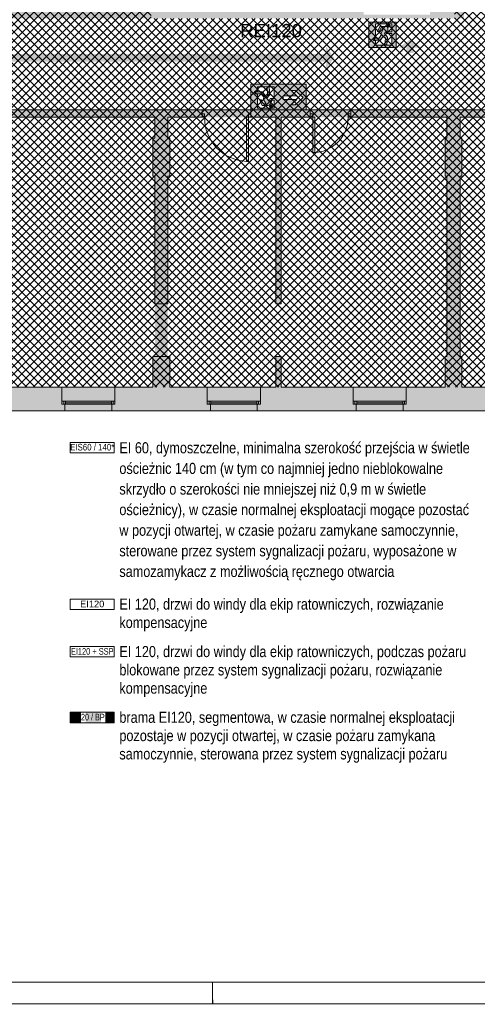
# Paper-space layout 'AP-01 STREFY POŻAROWE I EWAKUACJA - PIĘTRO -1' of a CAD drawing. Header units: millimetres. Extents: x 0 to 594, y -4 to 450.
# Tile 9 of 15: x 370 to 474, y 0 to 223. Entities that reach past the tile are written whole.
import ezdxf
from ezdxf.xclip import XClip

# ---------------------------------------------------------------- set-up
doc = ezdxf.new("R2010")
doc.units = ezdxf.units.MM
doc.header["$MEASUREMENT"] = 0
doc.header["$XCLIPFRAME"] = 0
doc.linetypes.add('Wipeout_Contour', pattern=[10000, 0, -10000])
for name, color, linetype, lineweight in [('A_Arkusz_Nr_pióra__1', 7, 'Continuous', 20), ('A_ewakuacja_Nr_pióra__4', 94, 'Continuous', 18), ('A_niewidoczne_Nr_pióra__1', 7, 'Continuous', 20), ('A_podkład_Nr_pióra__2', 8, 'Continuous', 13), ('A_ppoż proj_Nr_pióra__1', 7, 'Continuous', 20), ('A_ppoż proj_Nr_pióra__3', 30, 'Continuous', 13), ('A_ppoż proj_Nr_pióra__81', 2, 'Continuous', 5)]:
    doc.layers.add(name, color=color, linetype=linetype, lineweight=lineweight)
for name, color, linetype, lineweight, true_color in [('A_Arkusz_Nr_pióra__237', 7, 'Continuous', 5, 0x343434), ('A_ewakuacja_Nr_pióra__104', 7, 'Continuous', 5, 0x006532), ('A_podkład_Nr_pióra__254', 7, 'Continuous', 5, 0xfdfdfd), ('A_ppoż proj_Nr_pióra__104', 7, 'Continuous', 5, 0x006532), ('A_ppoż proj_Nr_pióra__151', 7, 'Continuous', 5, 0x65cbfe)]:
    doc.layers.add(name, color=color, linetype=linetype, lineweight=lineweight, true_color=true_color)
doc.layers.add('A_podrys', color=7, linetype='Continuous')
doc.styles.add('STYL_AUTOMATYCZNY_1', font='arial.ttf')
doc.styles.add('STYL_AUTOMATYCZNY_2', font='ARIALN.TTF')
doc.styles.add('STYL_AUTOMATYCZNY_7', font='arial.ttf', dxfattribs={"width": 0.75})
doc.styles.add('STYL_AUTOMATYCZNY_8', font='arial.ttf', dxfattribs={"width": 0.85})
doc.styles.add('STYL_AUTOMATYCZNY_9', font='arial.ttf', dxfattribs={"width": 0.8})

# ---------------------------------------------------------------- blocks, each defined once
blk = doc.blocks.new('Rysunek_1_1', base_point=(-1570.58, -182.96))
at = {"layer": 'A_ewakuacja_Nr_pióra__104', "linetype": 'Continuous', "lineweight": 0, "true_color": 0x004c26}
h = blk.add_hatch(color=118, dxfattribs=at)
h.paths.add_polyline_path([(455.57, 221.95), (449.32, 221.95), (449.32, 216.21), (455.57, 216.21)])
h.paths.add_polyline_path([(453.37, 219.39), (454.56, 219.39), (454.56, 216.76), (450.85, 216.76), (450.85, 217.81), (450.41, 217.81), (450.59, 218.47), (450.85, 218.47), (450.85, 221.6), (454.56, 221.6), (454.56, 219.77), (453.68, 219.77), (453.68, 220.57, 0.414214), (453.26, 220.98), (451.84, 220.98), (451.33, 219.83), (451.73, 219.83), (452.11, 220.66), (452.78, 220.66), (452.29, 219.81), (452.19, 219.64, 0.230447), (452.23, 219.14), (451.68, 218.36), (450.68, 218.36), (450.56, 217.89), (451.99, 217.89), (452.58, 218.8), (453.11, 218.34), (452.97, 216.8), (453.45, 216.8), (453.58, 218.56), (452.9, 219.36), (453.37, 219.99)], flags=0)
for points in [[(453.74, 221.45, 1), (453.95, 220.83, 1)], [(426.9, 202.83, 1), (427.49, 203.12, 1)]]:
    blk.add_hatch(color=118, dxfattribs=at).paths.add_polyline_path(points)
h = blk.add_hatch(color=118, dxfattribs=at)
h.paths.add_polyline_path([(422.67, 207.91), (422.67, 202.17), (435.16, 202.17), (435.16, 207.91)])
h.paths.add_polyline_path([(427.91, 202.52), (424.2, 202.52), (424.2, 205.65), (423.94, 205.65, -0.24241), (423.46, 206.31), (424.2, 206.31), (424.2, 207.36), (427.91, 207.36), (427.91, 204.73), (427.02, 204.73), (426.72, 204.13), (426.25, 204.76), (426.93, 205.56), (426.8, 207.32), (426.32, 207.32), (426.46, 205.78), (425.93, 205.32), (425.34, 206.23), (423.68, 206.23, 0.304489), (424.03, 205.76), (425.03, 205.76), (425.58, 204.98, 0.230447), (425.54, 204.48), (425.64, 204.31), (426.13, 203.46), (425.46, 203.46), (425.08, 204.29, 1.14772), (424.74, 204.14), (425.19, 203.14), (426.61, 203.14, 0.414214), (427.03, 203.55), (427.47, 204.35), (427.91, 204.35)], flags=0)
h.paths.add_polyline_path([(429.97, 204.5), (429.97, 205.31), (433.09, 205.31), (431.81, 206.49), (432.71, 206.49), (434.47, 204.89), (432.72, 203.3), (431.79, 203.3), (433.09, 204.5)], flags=0)
at = {"layer": 'A_podkład_Nr_pióra__254', "linetype": 'Continuous', "lineweight": 5, "true_color": 0xfdfdfd}
h = blk.add_hatch(color=7, dxfattribs=at)
h.paths.add_polyline_path([(70.72, 202.17), (70.72, 134.07), (537.42, 134.07), (537.42, 355.07), (400.22, 355.07), (372.47, 355.07), (206.12, 355.07), (206.12, 355.87), (195.52, 355.87), (195.52, 354.27), (200.32, 354.27), (200.32, 349.67), (202.42, 349.67), (202.42, 342.67), (202.82, 342.67), (202.82, 303.17), (202.42, 303.17), (202.42, 294.47), (202.82, 294.47), (202.82, 287.57), (215.72, 287.57), (274.67, 287.57), (274.67, 288.37), (274.17, 288.37), (274.17, 289.17), (271.67, 289.17), (271.67, 294.37), (272.12, 294.37), (272.12, 303.17), (271.67, 303.17), (271.67, 342.67), (272.12, 342.67), (272.12, 349.67), (280.52, 349.67), (292.52, 349.67), (313.52, 349.67), (325.52, 349.67), (334.72, 349.67), (334.72, 342.67), (334.72, 303.87), (334.72, 295.17), (335.17, 295.17), (335.17, 289.17), (333.02, 289.17), (323.02, 289.17), (284.17, 289.17), (284.17, 288.37), (283.67, 288.37), (283.67, 287.57), (284.17, 287.57), (323.02, 287.57), (323.52, 287.57), (324.02, 287.57), (332.52, 287.57), (333.02, 287.57), (338.07, 287.57), (368.67, 287.57), (373.82, 287.57), (373.82, 288.77), (374.32, 288.77), (374.32, 289.57), (373.82, 289.57), (370.37, 289.57), (370.37, 320.67), (368.67, 320.67), (368.67, 303.47), (368.07, 303.47), (364.62, 303.47), (364.02, 303.47), (358.62, 303.47), (358.02, 303.47), (352.62, 303.47), (352.02, 303.47), (346.62, 303.47), (346.02, 303.47), (345.52, 303.47), (339.52, 303.47), (339.02, 303.47), (338.52, 303.47), (338.52, 303.87), (338.52, 342.67), (338.52, 349.67), (346.82, 349.67), (358.82, 349.67), (368.67, 349.67), (368.67, 339.27), (373.17, 339.27), (386.67, 339.27), (398.67, 339.27), (400.22, 339.27), (400.22, 336.33), (400.62, 336.33), (400.62, 294.87), (400.12, 294.87), (400.12, 289.57), (383.82, 289.57), (383.32, 289.57), (383.32, 288.77), (383.82, 288.77), (383.82, 287.57), (404.37, 287.57), (422.38, 287.57), (422.38, 288.37), (422.88, 288.37), (432.92, 288.37), (433.42, 288.37), (433.42, 287.57), (532.02, 287.57), (532.02, 274.57), (532.02, 264.87), (484.72, 264.87), (470.32, 264.87), (470.32, 267.17), (463.22, 267.17), (459.22, 267.17), (458.72, 267.17), (448.72, 267.17), (448.22, 267.17), (439.15, 267.17), (439.15, 269.67), (432.15, 269.67), (432.15, 267.17), (430.12, 267.17), (428.67, 267.17), (428.67, 266.67), (428.17, 266.67), (428.17, 265.87), (428.67, 265.87), (430.12, 265.87), (430.12, 261.27), (437.52, 261.27), (437.52, 265.87), (446.62, 265.87), (446.62, 224.32), (404.62, 224.32), (404.62, 230.92), (401.42, 230.92), (401.42, 259.73), (404.62, 259.87), (404.62, 265.87), (420.67, 265.87), (421.17, 265.87), (421.17, 266.67), (420.67, 266.67), (420.67, 267.17), (404.37, 267.17), (404.37, 268.17), (404.37, 270.72), (404.37, 267.17), (295.22, 267.17), (295.22, 264.67), (272.02, 264.67), (272.02, 265.07), (268.42, 265.07), (268.42, 260.97), (271.82, 260.97), (271.82, 232.37), (271.82, 231.87), (271.82, 230.42), (271.82, 228.67), (269.52, 228.67), (269.52, 225.17), (271.72, 225.17), (271.72, 224.17), (273.22, 224.17), (273.22, 224.97), (295.22, 224.97), (295.22, 222.82), (458.72, 222.82), (459.22, 222.82), (463.22, 222.82), (470.92, 222.82), (470.92, 227.47), (482.12, 227.47), (484.32, 227.47), (484.32, 225.77), (536.62, 225.77), (536.62, 223.12), (536.62, 214.94), (536.62, 204.72), (536.62, 204.12), (536.62, 203.07), (536.62, 202.47), (532.02, 202.47), (532.02, 202.17), (524.42, 202.17), (518.38, 202.17), (518.26, 202.17), (512.22, 202.17), (445.27, 202.17), (436.07, 202.17), (422.67, 202.17), (411.67, 202.17), (357.27, 202.17), (346.27, 202.17), (321.87, 202.17), (310.87, 202.17), (290.42, 202.17), (289.92, 202.17), (289.92, 201.37), (290.42, 201.37), (290.42, 200.47), (297.72, 200.47), (297.72, 139.47), (292.52, 139.47), (280.52, 139.47), (272.02, 139.47), (272.02, 146.37), (271.62, 146.37), (271.62, 185.92), (272.02, 185.92), (272.02, 194.62), (271.62, 194.62), (271.62, 200.47), (278.92, 200.47), (278.92, 201.37), (279.42, 201.37), (279.42, 202.17), (278.92, 202.17), (273.22, 202.17), (273.22, 204.47), (271.72, 204.47), (271.72, 202.17), (268.72, 202.17), (262.62, 202.17), (262.02, 202.17), (262.02, 201.37), (262.62, 201.37), (262.62, 199.87), (268.72, 199.87), (268.72, 194.62), (268.32, 194.62), (268.32, 187.42), (243.32, 187.42), (243.32, 199.87), (249.92, 199.87), (249.92, 201.37), (250.52, 201.37), (250.52, 202.17), (195.32, 202.17), (194.72, 202.17), (183.22, 202.17), (182.62, 202.17), (168.72, 202.17), (168.72, 205.97), (167.32, 205.97), (167.32, 202.17), (87.02, 202.17), (86.42, 202.17), (75.42, 202.17), (74.82, 202.17)])
h.paths.add_polyline_path([(74.82, 139.47), (74.82, 150.37), (134.13, 150.37), (136.52, 150.37), (140.62, 150.37), (202.22, 150.37), (206.32, 150.37), (210.8, 150.37), (240.62, 150.37), (240.62, 139.47), (206.32, 139.47), (206.32, 146.47), (202.22, 146.47), (202.22, 139.47), (140.62, 139.47), (140.62, 146.47), (136.52, 146.47), (136.52, 139.47)], flags=0)
h.paths.add_polyline_path([(136.52, 152.77), (74.82, 152.77), (74.82, 199.87), (136.52, 199.87), (136.52, 186.67), (140.62, 186.67), (140.62, 199.87), (195.32, 199.87), (195.32, 196.37), (196.12, 196.37), (196.12, 196.87), (197.02, 196.87), (197.02, 199.87), (202.22, 199.87), (202.22, 188.37), (197.02, 188.37), (197.02, 189.87), (196.12, 189.87), (196.12, 190.37), (195.32, 190.37), (195.32, 186.67), (199.37, 186.67), (206.32, 186.67), (206.32, 199.87), (240.62, 199.87), (240.62, 182.47), (241.42, 182.47), (241.42, 182.97), (243.32, 182.97), (243.32, 186.62), (268.32, 186.62), (268.32, 185.92), (268.72, 185.92), (268.72, 146.37), (268.32, 146.37), (268.32, 139.47), (259.12, 139.47), (247.12, 139.47), (243.32, 139.47), (243.32, 173.97), (241.42, 173.97), (241.42, 174.47), (240.62, 174.47), (240.62, 152.77), (206.32, 152.77), (199.37, 152.77)], flags=0)
h.paths.add_polyline_path([(205.72, 294.47), (206.12, 294.47), (206.12, 303.17), (205.72, 303.17), (205.72, 342.67), (206.12, 342.67), (206.12, 349.67), (247.52, 349.67), (259.52, 349.67), (268.32, 349.67), (268.32, 342.67), (268.77, 342.67), (268.77, 303.17), (268.32, 303.17), (268.32, 294.37), (268.77, 294.37), (268.77, 289.17), (268.77, 288.47), (267.47, 288.47), (266.97, 288.47), (258.97, 288.47), (258.47, 288.47), (258.47, 289.27), (205.72, 289.27)], flags=0)
h.paths.add_polyline_path([(273.62, 245.57), (273.62, 263.17), (294.42, 263.17), (294.42, 245.57)], flags=0)
h.paths.add_polyline_path([(294.42, 226.47), (273.62, 226.47), (273.62, 244.07), (294.42, 244.07)], flags=0)
h.paths.add_polyline_path([(295.92, 244.37), (337.62, 244.37), (337.62, 230.92), (334.32, 230.92), (334.32, 224.32), (314.02, 224.32), (313.52, 224.32), (304.52, 224.32), (304.02, 224.32), (298.62, 224.32), (298.62, 227.42), (295.92, 227.42)], flags=0)
h.paths.add_polyline_path([(295.92, 263.47), (298.62, 263.47), (298.62, 265.87), (306.12, 265.87), (306.62, 265.87), (315.62, 265.87), (316.12, 265.87), (334.32, 265.87), (334.32, 259.87), (337.62, 259.87), (337.62, 245.97), (295.92, 245.97)], flags=0)
h.paths.add_polyline_path([(313.62, 139.47), (299.22, 139.47), (299.22, 200.47), (310.87, 200.47), (311.37, 200.47), (321.37, 200.47), (321.87, 200.47), (329.59, 200.47), (335.17, 200.47), (335.17, 195.97), (334.72, 195.97), (334.72, 187.17), (335.17, 187.17), (335.17, 146.37), (334.72, 146.37), (334.72, 139.47), (325.62, 139.47)], flags=0)
h.paths.add_polyline_path([(338.52, 146.37), (338.07, 146.37), (338.07, 187.17), (338.52, 187.17), (338.52, 195.97), (338.07, 195.97), (338.07, 200.47), (346.27, 200.47), (346.77, 200.47), (356.77, 200.47), (357.27, 200.47), (400.97, 200.47), (400.97, 195.77), (400.52, 195.77), (400.52, 187.17), (400.97, 187.17), (400.97, 158.26), (400.97, 146.37), (400.52, 146.37), (400.52, 139.47), (338.52, 139.47)], flags=0)
h.paths.add_polyline_path([(338.07, 295.17), (338.52, 295.17), (338.52, 303.07), (364.62, 303.07), (364.62, 303.27), (368.07, 303.27), (368.07, 303.07), (368.67, 303.07), (368.67, 289.17), (368.07, 289.17), (338.52, 289.17), (338.07, 289.17)], flags=0)
h.paths.add_polyline_path([(338.92, 224.32), (338.92, 230.92), (338.92, 259.87), (338.92, 265.87), (357.42, 265.87), (357.42, 262.67), (368.62, 262.67), (368.62, 260.32), (368.62, 259.82), (359.62, 259.82), (359.62, 259.32), (359.63, 259.32), (368.62, 259.32), (368.62, 259.82), (369.42, 259.82), (369.42, 260.32), (370.22, 260.32), (370.22, 265.67), (370.32, 265.67), (370.82, 265.67), (379.82, 265.67), (380.32, 265.67), (400.12, 265.67), (400.12, 259.67), (400.12, 224.32), (384.72, 224.32), (384.22, 224.32), (376.22, 224.32), (375.72, 224.32), (370.22, 224.32), (370.22, 250.32), (369.42, 250.32), (369.42, 250.82), (368.62, 250.82), (368.62, 250.32), (368.62, 224.32), (359.32, 224.32), (358.82, 224.32), (349.82, 224.32), (349.32, 224.32)], flags=0)
h.paths.add_polyline_path([(403.87, 158.26), (403.87, 187.17), (404.32, 187.17), (404.32, 195.77), (403.87, 195.77), (403.87, 200.47), (411.67, 200.47), (412.17, 200.47), (422.67, 200.47), (428.32, 200.47), (428.32, 158.26), (429.52, 158.26), (429.52, 200.47), (436.07, 200.47), (444.67, 200.47), (445.27, 200.47), (467.02, 200.47), (467.02, 195.77), (466.62, 195.77), (466.62, 187.17), (467.02, 187.17), (467.02, 146.37), (466.62, 146.37), (466.62, 139.47), (429.52, 139.47), (429.52, 146.37), (428.32, 146.37), (428.32, 139.47), (404.32, 139.47), (404.32, 146.37), (403.87, 146.37)], flags=0)
h.paths.add_polyline_path([(404.42, 289.17), (404.42, 336.33), (406.12, 336.33), (406.12, 349.67), (434.42, 349.67), (434.42, 336.33), (434.42, 289.17)], flags=0)
h.paths.add_polyline_path([(436.02, 321.97), (436.02, 349.67), (466.57, 349.67), (466.57, 321.97)], flags=0)
h.paths.add_polyline_path([(466.12, 289.17), (436.02, 289.17), (436.02, 320.77), (466.12, 320.77)], flags=0)
h.paths.add_polyline_path([(448.22, 223.62), (448.22, 224.32), (448.22, 265.87), (448.22, 266.37), (448.72, 266.37), (458.72, 266.37), (459.22, 266.37), (463.22, 266.37), (463.22, 265.87), (465.92, 265.87), (465.92, 259.77), (470.32, 259.77), (470.32, 261.67), (473.12, 261.67), (473.12, 248.27), (465.92, 248.27), (465.92, 224.32), (463.22, 224.32), (463.22, 223.62), (459.22, 223.62), (458.72, 223.62), (448.72, 223.62)], flags=0)
h.paths.add_polyline_path([(468.72, 230.97), (468.72, 246.67), (509.82, 246.67), (508.42, 248.27), (494.12, 248.27), (491.14, 254.93), (491.28, 254.97), (491.1, 255.02), (488.12, 261.67), (532.02, 261.67), (532.02, 228.97), (482.12, 228.97), (481.62, 228.97), (473.62, 228.97), (473.12, 228.97), (470.92, 228.97), (470.72, 228.97), (470.72, 230.97)], flags=0)
h.paths.add_polyline_path([(494.65, 317.97), (469.47, 317.97), (469.47, 331.32), (494.65, 331.32)], flags=0)
h.paths.add_polyline_path([(469.47, 303.77), (469.47, 316.72), (495.9, 316.72), (495.9, 325.12), (518.82, 325.12), (518.82, 301.17), (507.07, 301.17), (507.07, 289.17), (495.9, 289.17), (495.9, 301.17), (495.9, 303.77)], flags=0)
h.paths.add_polyline_path([(495.9, 332.57), (469.92, 332.57), (469.92, 349.67), (495.9, 349.67), (532.02, 349.67), (532.02, 326.57), (532.02, 289.17), (520.02, 289.17), (520.02, 326.57), (495.9, 326.57)], flags=0)
h.paths.add_polyline_path([(469.92, 289.17), (469.92, 302.52), (494.65, 302.52), (494.65, 289.17)], flags=0)
h.paths.add_polyline_path([(470.02, 187.17), (470.42, 187.17), (470.42, 195.77), (470.02, 195.77), (470.02, 200.47), (476.62, 200.47), (477.12, 200.47), (487.12, 200.47), (487.62, 200.47), (500.62, 200.47), (500.62, 139.47), (491.42, 139.47), (470.42, 139.47), (470.42, 146.37), (470.02, 146.37)], flags=0)
h.paths.add_polyline_path([(502.62, 200.47), (511.52, 200.47), (512.22, 200.47), (524.42, 200.47), (525.12, 200.47), (532.02, 200.47), (532.02, 140.87), (524.02, 140.87), (512.02, 140.87), (502.62, 140.87), (502.62, 169.07)], flags=0)
h.paths.add_polyline_path([(519.22, 289.17), (508.27, 289.17), (508.27, 299.92), (519.22, 299.92)], flags=0)
at = {"layer": 'A_ppoż proj_Nr_pióra__104', "linetype": 'Continuous', "lineweight": 5, "true_color": 0x006532}
for points in [[(261.94, 211.26), (261.94, 213.03), (439.68, 213.03), (439.68, 211.26), (441.48, 213.88), (439.68, 216.5), (439.68, 214.73), (261.94, 214.73), (261.94, 216.5), (260.14, 213.88)], [(456.04, 216.19), (457.81, 216.19), (457.81, 214.98), (459.51, 214.98), (459.51, 216.19), (461.28, 216.19), (458.66, 218)]]:
    blk.add_hatch(color=128, dxfattribs=at).paths.add_polyline_path(points)
at = {"layer": 'A_ppoż proj_Nr_pióra__151', "linetype": 'Continuous', "lineweight": 5, "true_color": 0x65cbfe}
h = blk.add_hatch(dxfattribs=at)
h.set_pattern_fill('bloczki_betonowe_0001', color=151, style=0, pattern_type=2)
h.set_pattern_definition([(45, (-1570.5778, -182.9554), (-0.9192388, 0.9192388), []), (135, (-1570.5778, -182.9554), (0.9192388, 0.9192388), [])])
h.paths.add_polyline_path([(243.32, 139.47), (536.62, 139.47), (536.62, 349.67), (205.72, 349.67), (205.72, 267.37), (244.72, 267.37), (244.72, 264.67), (295.92, 264.67), (295.92, 224.97), (244.72, 224.97), (244.72, 222.77), (243.32, 222.77)])
h.paths.add_polyline_path([(400.12, 267.17), (470.32, 267.17), (470.32, 264.87), (509.82, 264.87), (509.82, 246.67), (468.72, 246.67), (468.72, 222.82), (400.12, 222.82)], flags=0)
at = {"layer": 'A_ppoż proj_Nr_pióra__81', "linetype": 'Continuous', "lineweight": 0, "true_color": 0x3f3f00}
blk.add_hatch(color=48, dxfattribs=at).paths.add_polyline_path([(537.42, 200.47), (537.42, 202.17), (243.32, 202.17), (243.32, 200.47)])
at = {"layer": 'A_ewakuacja_Nr_pióra__4', "color": 94, "linetype": 'Continuous', "lineweight": 18, "flags": 128}
for points in [[(455.57, 216.21), (449.32, 216.21), (449.32, 221.95), (455.57, 221.95)], [(455.57, 221.95), (455.57, 216.21)]]:
    blk.add_lwpolyline(points, dxfattribs=at)
for points in [[(454.56, 216.76), (454.56, 219.39), (453.37, 219.39), (453.37, 219.99), (452.9, 219.36), (453.58, 218.56), (453.45, 216.8), (452.97, 216.8), (453.11, 218.34), (452.58, 218.8), (451.99, 217.89), (450.56, 217.89), (450.68, 218.36), (451.68, 218.36), (452.23, 219.14, -0.230447), (452.19, 219.64), (452.29, 219.81), (452.78, 220.66), (452.11, 220.66), (451.73, 219.83), (451.33, 219.83), (451.84, 220.98), (453.26, 220.98, -0.414214), (453.68, 220.57), (453.68, 219.77), (454.56, 219.77), (454.56, 221.6), (450.85, 221.6), (450.85, 218.47), (450.59, 218.47), (450.41, 217.81), (450.85, 217.81), (450.85, 216.76)], [(427.91, 207.36), (427.91, 204.73), (427.02, 204.73), (426.72, 204.13), (426.25, 204.76), (426.93, 205.56), (426.8, 207.32), (426.32, 207.32), (426.46, 205.78), (425.93, 205.32), (425.34, 206.23), (423.68, 206.23, 0.304489), (424.03, 205.76), (425.03, 205.76), (425.58, 204.98, 0.230447), (425.54, 204.48), (425.64, 204.31), (426.13, 203.46), (425.46, 203.46), (425.08, 204.29, 1.14772), (424.74, 204.14), (425.19, 203.14), (426.61, 203.14, 0.414214), (427.03, 203.55), (427.47, 204.35), (427.91, 204.35), (427.91, 202.52), (424.2, 202.52), (424.2, 205.65), (423.94, 205.65, -0.24241), (423.46, 206.31), (424.2, 206.31), (424.2, 207.36)]]:
    blk.add_lwpolyline(points, format="xyb", close=True, dxfattribs=at)
for points in [[(435.16, 202.17), (422.67, 202.17), (422.67, 207.91), (435.16, 207.91)], [(429.97, 205.31), (429.97, 204.5), (433.09, 204.5), (431.79, 203.3), (432.72, 203.3), (434.47, 204.89), (432.71, 206.49), (431.81, 206.49), (433.09, 205.31)]]:
    blk.add_lwpolyline(points, close=True, dxfattribs=at)
at = {"layer": 'A_ewakuacja_Nr_pióra__4', "color": 94, "linetype": 'Continuous', "lineweight": 18}
for centre in [(453.85, 221.14), (427.2, 202.98)]:
    blk.add_circle(centre, 0.328, dxfattribs=at)
at = {"layer": 'A_podkład_Nr_pióra__2', "color": 8, "linetype": 'Continuous', "lineweight": 13}
for p, q in [((273.22, 202.17), (532.02, 202.17)), ((356.77, 200.47), (400.97, 200.47)), ((400.97, 200.47), (400.97, 195.77)), ((403.87, 195.77), (403.87, 200.47)), ((403.87, 200.47), (412.17, 200.47)), ((411.67, 202.17), (411.67, 200.47)), ((412.17, 201.27), (411.67, 201.27)), ((412.17, 200.47), (412.17, 201.27)), ((428.32, 200.47), (421.67, 200.47)), ((421.67, 200.47), (421.67, 190.47)), ((422.17, 190.47), (422.17, 201.27)), ((422.17, 201.27), (422.67, 201.27)), ((422.67, 202.17), (422.67, 200.47)), ((428.32, 158.26), (428.32, 200.47)), ((429.52, 200.47), (437.17, 200.47)), ((429.52, 158.26), (429.52, 200.47)), ((436.07, 202.17), (436.07, 200.47)), ((436.67, 201.27), (436.07, 201.27)), ((436.67, 192.47), (436.67, 201.27)), ((437.17, 200.47), (437.17, 192.47)), ((444.67, 200.47), (444.67, 201.27)), ((444.67, 201.27), (445.27, 201.27)), ((467.02, 200.47), (444.67, 200.47)), ((445.27, 202.17), (445.27, 200.47)), ((467.02, 200.47), (467.02, 195.77)), ((470.02, 200.47), (477.62, 200.47)), ((470.02, 195.77), (470.02, 200.47)), ((400.52, 195.77), (400.52, 187.17)), ((400.97, 195.77), (400.52, 195.77)), ((404.32, 195.77), (403.87, 195.77)), ((404.32, 187.17), (404.32, 195.77)), ((467.02, 195.77), (466.62, 195.77)), ((466.62, 195.77), (466.62, 187.17)), ((470.42, 195.77), (470.02, 195.77)), ((470.42, 195.77), (470.42, 187.17)), ((436.67, 192.47), (437.17, 192.47)), ((422.17, 190.47), (421.67, 190.47)), ((400.52, 187.17), (400.97, 187.17)), ((400.97, 187.17), (400.97, 158.26)), ((403.87, 187.17), (404.32, 187.17)), ((403.87, 158.26), (403.87, 187.17)), ((466.62, 187.17), (467.02, 187.17)), ((467.02, 187.17), (467.02, 146.37)), ((470.02, 187.17), (470.42, 187.17)), ((470.02, 146.37), (470.02, 187.17)), ((403.87, 158.26), (400.97, 158.26)), ((428.32, 158.26), (429.52, 158.26)), ((400.52, 146.37), (400.52, 139.47)), ((404.32, 146.37), (400.52, 146.37)), ((404.32, 139.47), (404.32, 146.37)), ((428.32, 139.47), (428.32, 146.37)), ((428.32, 146.37), (429.52, 146.37)), ((429.52, 139.47), (429.52, 146.37)), ((466.62, 146.37), (466.62, 139.47)), ((467.02, 146.37), (466.62, 146.37)), ((470.42, 146.37), (470.02, 146.37)), ((470.42, 139.47), (470.42, 146.37)), ((400.52, 139.47), (338.52, 139.47)), ((379.92, 139.47), (379.92, 135.57)), ((391.92, 139.47), (391.92, 135.57)), ((428.32, 139.47), (404.32, 139.47)), ((412.82, 139.47), (412.82, 135.57)), ((424.82, 139.47), (424.82, 135.57)), ((466.62, 139.47), (429.52, 139.47)), ((445.82, 139.47), (445.82, 135.57)), ((457.82, 139.47), (457.82, 135.57)), ((500.62, 139.47), (470.42, 139.47)), ((391.92, 136.25), (379.92, 136.25)), ((380.32, 135.57), (380.32, 136.25)), ((380.72, 136.25), (380.72, 135.57)), ((391.12, 135.91), (380.72, 135.91)), ((391.12, 136.25), (391.12, 135.57)), ((391.52, 135.57), (391.52, 136.25)), ((424.82, 136.25), (412.82, 136.25)), ((413.22, 135.57), (413.22, 136.25)), ((413.62, 136.25), (413.62, 135.57)), ((424.02, 135.91), (413.62, 135.91)), ((424.02, 136.25), (424.02, 135.57)), ((424.42, 135.57), (424.42, 136.25)), ((457.82, 136.25), (445.82, 136.25)), ((446.22, 135.57), (446.22, 136.25)), ((446.62, 136.25), (446.62, 135.57)), ((457.02, 135.91), (446.62, 135.91)), ((457.02, 136.25), (457.02, 135.57)), ((457.42, 135.57), (457.42, 136.25)), ((69.42, 134.07), (537.42, 134.07)), ((379.92, 135.57), (391.92, 135.57)), ((380.62, 135.57), (380.62, 134.07)), ((391.22, 135.57), (391.22, 134.07)), ((412.82, 135.57), (424.82, 135.57)), ((413.52, 135.57), (413.52, 134.07)), ((424.12, 135.57), (424.12, 134.07)), ((445.82, 135.57), (457.82, 135.57)), ((446.52, 135.57), (446.52, 134.07)), ((457.12, 135.57), (457.12, 134.07))]:
    blk.add_line(p, q, dxfattribs=at)
at = {"layer": 'A_podkład_Nr_pióra__2', "color": 8, "linetype": 'Wipeout_Contour', "lineweight": 13, "flags": 128}
for points in [[(400.97, 200.47), (400.97, 195.77), (403.87, 195.77), (403.87, 200.47)], [(436.07, 202.17), (422.67, 202.17), (422.67, 200.47), (436.07, 200.47)], [(467.02, 200.47), (467.02, 195.77), (470.02, 195.77), (470.02, 200.47)], [(400.52, 195.77), (400.52, 187.17), (404.32, 187.17), (404.32, 195.77)], [(466.62, 195.77), (466.62, 187.17), (470.42, 187.17), (470.42, 195.77)], [(400.97, 187.17), (400.97, 146.37), (403.87, 146.37), (403.87, 187.17)], [(467.02, 187.17), (467.02, 146.37), (470.02, 146.37), (470.02, 187.17)], [(400.52, 146.37), (400.52, 139.47), (404.32, 139.47), (404.32, 146.37)], [(466.62, 146.37), (466.62, 139.47), (470.42, 139.47), (470.42, 146.37)]]:
    blk.add_lwpolyline(points, close=True, dxfattribs=at)
at = {"layer": 'A_podkład_Nr_pióra__2', "color": 8, "linetype": 'Continuous', "lineweight": 13}
for centre, radius, start, end in [((422.19, 200.48), 10.02, 180.0519, 267.0105), ((436.67, 200.47), 8, 270, 0)]:
    blk.add_arc(centre, radius, start, end, dxfattribs=at)
at = {"layer": 'A_ppoż proj_Nr_pióra__1', "color": 7, "linetype": 'Continuous', "lineweight": 20, "insert": (427.23, 220.03), "char_height": 3, "attachment_point": 5, "style": 'STYL_AUTOMATYCZNY_1'}
blk.add_mtext('\\A1;{\\pqc;\\fArial|b0|i0|c238|p0;\\W1.000000;REI120}', dxfattribs=at)

psp = doc.layouts.new('AP-01 STREFY POŻAROWE I EWAKUACJA - PIĘTRO -1')

# ---------------------------------------------------------------- hatches: boundary and pattern name
at = {"layer": 'A_ppoż proj_Nr_pióra__3', "linetype": 'Continuous', "lineweight": 0, "true_color": 0x3f2000}
for points in [[(381.79, 63.57), (384.27, 63.57), (384.27, 65.93), (381.79, 65.93)], [(385.27, 63.57), (388.77, 63.57), (388.77, 65.93), (385.27, 65.93)], [(389.77, 63.57), (391.77, 63.57), (391.77, 65.93), (389.77, 65.93)]]:
    psp.add_hatch(color=38, dxfattribs=at).paths.add_polyline_path(points)

# ---------------------------------------------------------------- linework, layer by layer
at = {"layer": 'A_Arkusz_Nr_pióra__1', "color": 7, "linetype": 'Continuous', "lineweight": 20}
psp.add_line((589.1, 4.9), (29.9, 4.9), dxfattribs=at)
at = {"layer": 'A_Arkusz_Nr_pióra__1', "color": 7, "linetype": 'Continuous', "lineweight": 20, "flags": 128}
psp.add_lwpolyline([(0, 450), (594, 450), (594, 0), (0, 0)], close=True, dxfattribs=at)
at = {"layer": 'A_Arkusz_Nr_pióra__237', "color": 250, "linetype": 'Continuous', "lineweight": 5, "true_color": 0x343434}
for p, q in [((414, 0), (414, 4.9)), ((414.1, -0.1), (414.1, 0.9))]:
    psp.add_line(p, q, dxfattribs=at)
at = {"layer": 'A_ppoż proj_Nr_pióra__1', "color": 7, "linetype": 'Continuous', "lineweight": 20, "flags": 128}
for points in [[(381.79, 126.96), (391.77, 126.96), (391.77, 124.6), (381.79, 124.6)], [(381.79, 91.52), (391.77, 91.52), (391.77, 89.16), (381.79, 89.16)], [(381.79, 80.78), (391.77, 80.78), (391.77, 78.43), (381.79, 78.43)], [(381.79, 65.93), (391.77, 65.93), (391.77, 63.57), (381.79, 63.57)]]:
    psp.add_lwpolyline(points, close=True, dxfattribs=at)

# ---------------------------------------------------------------- block references
at = {"layer": 'A_podrys', "color": 37, "linetype": 'Continuous', "lineweight": 5, "true_color": 0x656532}
ref = psp.add_blockref('Rysunek_1_1', (-1570.58, -182.96), dxfattribs=at)
XClip(ref).set_block_clipping_path([(29.9000121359, 78.515858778), (589.1, 445.1)])

# ---------------------------------------------------------------- texts
at = {"layer": 'A_niewidoczne_Nr_pióra__1', "color": 7, "linetype": 'Continuous', "lineweight": 20, "char_height": 2.5, "width": 79.714, "attachment_point": 4, "style": 'STYL_AUTOMATYCZNY_2'}
for s, insert, line_spacing_factor in [('\\A1;{\\pql;\\fArial Narrow|b0|i0|c238|p0;\\W1.000000;EI 60, dymoszczelne, minimalna szerokość przejścia w świetle ościeżnic 140 cm (w tym co najmniej jedno nieblokowalne skrzydło o szerokości nie mniejszej niż 0,9 m w świetle ościeżnicy), w czasie normalnej eksploatacji mogące pozostać w pozycji otwartej, w czasie pożaru zamykane samoczynnie, sterowane przez system sygnalizacji pożaru, wyposażone w samozamykacz z możliwością ręcznego otwarcia}', (392.92, 111.37), 1.11798), ('\\A1;{\\pql;\\fArial Narrow|b0|i0|c238|p0;\\W1.000000;EI 120, drzwi do windy dla ekip ratowniczych, rozwiązanie kompensacyjne}', (392.92, 87.93), 0.996916), ('\\A1;{\\pql;\\fArial Narrow|b0|i0|c238|p0;\\W1.000000;EI 120, drzwi do windy dla ekip ratowniczych, podczas pożaru blokowane przez system sygnalizacji pożaru, rozwiązanie kompensacyjne}', (392.92, 75.14), 0.992557), ('\\A1;{\\pql;\\fArial Narrow|b0|i0|c238|p0;\\W1.000000;brama EI120, segmentowa, w czasie normalnej eksploatacji pozostaje w pozycji otwartej, w czasie pożaru zamykana samoczynnie, sterowana przez system sygnalizacji pożaru}', (392.92, 60.28), 0.992557)]:
    psp.add_mtext(s, dxfattribs=dict(at, insert=insert, line_spacing_factor=line_spacing_factor))
at = {"layer": 'A_ppoż proj_Nr_pióra__1', "color": 7, "linetype": 'Continuous', "lineweight": 20, "char_height": 1.5, "attachment_point": 5}
for s, insert, style in [('\\A1;{\\pqc;\\fArial|b0|i0|c238|p0;\\W0.850000;EIS60 / 140*}', (386.78, 125.86), 'STYL_AUTOMATYCZNY_8'), ('\\A1;{\\pqc;\\fArial|b0|i0|c238|p0;\\W1.000000;EI120}', (386.78, 90.41), 'STYL_AUTOMATYCZNY_1'), ('\\A1;{\\pqc;\\fArial|b0|i0|c238|p0;\\W0.800000;EI120 + SSP}', (386.78, 79.68), 'STYL_AUTOMATYCZNY_9'), ('\\A1;{\\pqc;\\fArial|b0|i0|c238|p0;\\W0.750000;EI120 / BPPS}', (386.78, 64.83), 'STYL_AUTOMATYCZNY_7')]:
    psp.add_mtext(s, dxfattribs=dict(at, insert=insert, style=style))

doc.saveas('drawing.dxf')
